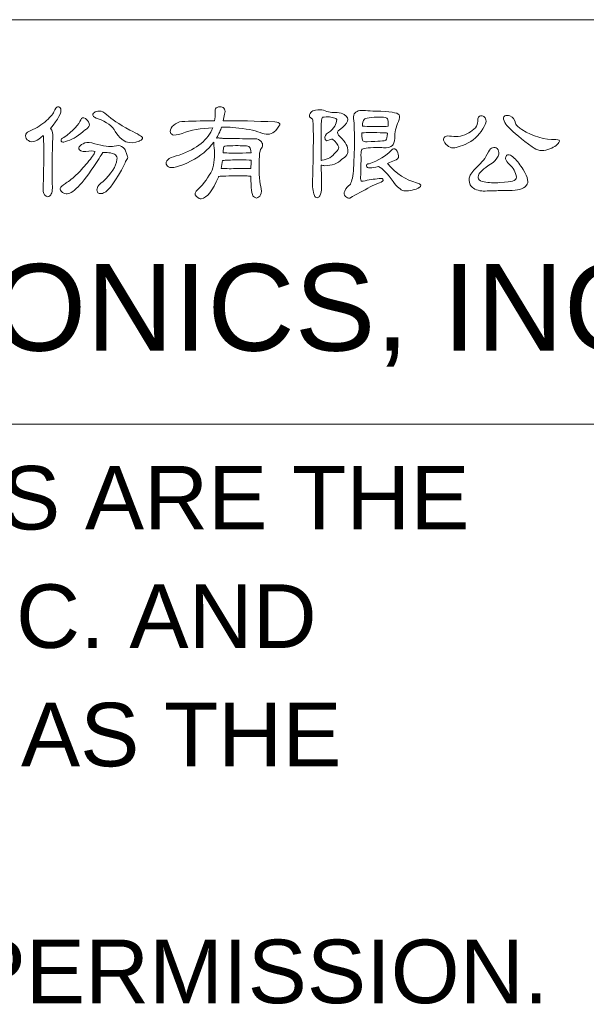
# Model space of a CAD drawing. Extents: x 758 to 1649, y -76 to 554.
# Tile 15 of 20: x 1441 to 1470, y -23 to 29. Entities that reach past the tile are written whole.
import ezdxf

# ---------------------------------------------------------------- set-up
doc = ezdxf.new("R2010")
doc.units = 0
doc.header["$LTSCALE"] = 2
doc.header["$MEASUREMENT"] = 0
doc.layers.get('0').update_dxf_attribs({"linetype": 'CONTINUOUS'})
doc.styles.add('TEXTSTYLE_1', font='ARIAL.TTF')

msp = doc.modelspace()

# ---------------------------------------------------------------- linework, layer by layer
at = {"linetype": 'Continuous', "lineweight": 5}
for p, q in [((1341.611, 28.611), (1626.611, 28.611)), ((1341.611, 7.611), (1626.611, 7.611))]:
    msp.add_line(p, q, dxfattribs=at)
for points, knots in [([(1441.992, 22.593), (1441.992, 22.59), (1441.994, 22.583), (1441.998, 22.575), (1441.998, 22.575), (1442.024, 22.01), (1442.022, 21.138), (1441.992, 19.959), (1441.992, 19.959), (1441.975, 19.737), (1441.994, 19.589), (1442.049, 19.517), (1442.049, 19.517), (1442.169, 19.398), (1442.266, 19.38), (1442.338, 19.466), (1442.338, 19.466), (1442.445, 19.573), (1442.486, 19.773), (1442.459, 20.068), (1442.459, 20.068), (1442.434, 20.889), (1442.445, 21.698), (1442.492, 22.498), (1442.492, 22.498), (1442.504, 22.689), (1442.464, 22.846), (1442.37, 22.965), (1442.37, 22.965), (1442.771, 23.456), (1442.949, 23.796), (1442.902, 23.985), (1442.902, 23.985), (1442.872, 24.066), (1442.816, 24.099), (1442.735, 24.087), (1442.735, 24.087), (1442.671, 24.07), (1442.607, 23.982), (1442.542, 23.824), (1442.542, 23.824), (1442.488, 23.696), (1442.329, 23.519), (1442.069, 23.292), (1442.069, 23.292), (1441.808, 23.083), (1441.533, 22.92), (1441.242, 22.805), (1441.242, 22.805), (1441.135, 22.775), (1441.078, 22.698), (1441.069, 22.575), (1441.069, 22.575), (1441.069, 22.472), (1441.118, 22.391), (1441.217, 22.331), (1441.217, 22.331), (1441.323, 22.263), (1441.453, 22.256), (1441.607, 22.312), (1441.607, 22.312), (1441.688, 22.355), (1441.816, 22.449), (1441.992, 22.593)], [0, 0, 0, 0, 0.0625, 0.0625, 0.0625, 0.0625, 0.125, 0.125, 0.125, 0.125, 0.1875, 0.1875, 0.1875, 0.1875, 0.25, 0.25, 0.25, 0.25, 0.3125, 0.3125, 0.3125, 0.3125, 0.375, 0.375, 0.375, 0.375, 0.4375, 0.4375, 0.4375, 0.4375, 0.5, 0.5, 0.5, 0.5, 0.5625, 0.5625, 0.5625, 0.5625, 0.625, 0.625, 0.625, 0.625, 0.6875, 0.6875, 0.6875, 0.6875, 0.75, 0.75, 0.75, 0.75, 0.8125, 0.8125, 0.8125, 0.8125, 0.875, 0.875, 0.875, 0.875, 0.9375, 0.9375, 0.9375, 0.9375, 1, 1, 1, 1]), ([(1451.102, 20.466), (1451.132, 20.483), (1451.431, 20.495), (1451.999, 20.504), (1451.999, 20.504), (1452.397, 20.508), (1452.655, 20.499), (1452.775, 20.479), (1452.775, 20.479), (1452.775, 19.863), (1452.822, 19.511), (1452.916, 19.421), (1452.916, 19.421), (1452.967, 19.378), (1453.019, 19.354), (1453.07, 19.351), (1453.07, 19.351), (1453.16, 19.367), (1453.23, 19.423), (1453.281, 19.517), (1453.281, 19.517), (1453.332, 19.624), (1453.335, 19.767), (1453.288, 19.947), (1453.288, 19.947), (1453.198, 20.254), (1453.177, 20.795), (1453.224, 21.568), (1453.224, 21.568), (1453.224, 21.722), (1453.258, 21.846), (1453.326, 21.94), (1453.326, 21.94), (1453.369, 22.008), (1453.388, 22.07), (1453.384, 22.126), (1453.384, 22.126), (1453.371, 22.194), (1453.339, 22.254), (1453.288, 22.305), (1453.288, 22.305), (1453.22, 22.386), (1453.121, 22.427), (1452.993, 22.427), (1452.993, 22.427), (1452.916, 22.427), (1452.644, 22.429), (1452.178, 22.433), (1452.178, 22.433), (1451.666, 22.438), (1451.367, 22.444), (1451.281, 22.453), (1451.281, 22.453), (1451.179, 22.465), (1451.109, 22.472), (1451.07, 22.472), (1451.07, 22.472), (1451.04, 22.472), (1451.012, 22.465), (1450.987, 22.453), (1450.987, 22.453), (1451.12, 22.696), (1451.209, 22.889), (1451.256, 23.03), (1451.256, 23.03), (1451.389, 23.046), (1451.687, 23.03), (1452.153, 22.978), (1452.153, 22.978), (1452.683, 22.922), (1453.089, 22.831), (1453.371, 22.703), (1453.371, 22.703), (1453.64, 22.613), (1453.871, 22.664), (1454.063, 22.857), (1454.063, 22.857), (1454.222, 23.041), (1454.292, 23.155), (1454.274, 23.202), (1454.274, 23.202), (1454.258, 23.258), (1454.173, 23.29), (1454.018, 23.299), (1454.018, 23.299), (1453.019, 23.35), (1452.124, 23.369), (1451.333, 23.357), (1451.333, 23.357), (1451.35, 23.485), (1451.376, 23.6), (1451.409, 23.702), (1451.409, 23.702), (1451.44, 23.81), (1451.438, 23.899), (1451.403, 23.971), (1451.403, 23.971), (1451.36, 24.036), (1451.303, 24.072), (1451.23, 24.081), (1451.23, 24.081), (1451.128, 24.094), (1451.04, 24.076), (1450.968, 24.029), (1450.968, 24.029), (1450.925, 23.987), (1450.907, 23.897), (1450.916, 23.76), (1450.916, 23.76), (1450.92, 23.644), (1450.912, 23.51), (1450.891, 23.357), (1450.891, 23.357), (1450.172, 23.357), (1449.605, 23.344), (1449.186, 23.318), (1449.186, 23.318), (1449.019, 23.305), (1448.88, 23.245), (1448.769, 23.138), (1448.769, 23.138), (1448.65, 23.032), (1448.589, 22.922), (1448.589, 22.812), (1448.589, 22.812), (1448.594, 22.73), (1448.634, 22.673), (1448.712, 22.638), (1448.712, 22.638), (1448.78, 22.595), (1448.944, 22.619), (1449.205, 22.709), (1449.205, 22.709), (1449.654, 22.875), (1450.183, 22.972), (1450.795, 22.998), (1450.795, 22.998), (1450.564, 22.382), (1449.983, 21.909), (1449.051, 21.581), (1449.051, 21.581), (1448.589, 21.479), (1448.363, 21.335), (1448.372, 21.151), (1448.372, 21.151), (1448.376, 21.084), (1448.417, 21.021), (1448.493, 20.965), (1448.493, 20.965), (1448.66, 20.863), (1449.051, 20.965), (1449.667, 21.273), (1449.667, 21.273), (1450.154, 21.521), (1450.549, 21.848), (1450.853, 22.254), (1450.853, 22.254), (1450.84, 22.185), (1450.844, 22.089), (1450.865, 21.965), (1450.865, 21.965), (1450.907, 21.517), (1450.871, 21.126), (1450.756, 20.793), (1450.756, 20.793), (1450.577, 20.434), (1450.34, 20.107), (1450.044, 19.811), (1450.044, 19.811), (1449.865, 19.658), (1449.833, 19.53), (1449.948, 19.427), (1449.948, 19.427), (1450.042, 19.338), (1450.125, 19.297), (1450.198, 19.306), (1450.198, 19.306), (1450.493, 19.356), (1450.79, 19.733), (1451.089, 20.434), (1451.089, 20.434), (1451.089, 20.447), (1451.093, 20.457), (1451.102, 20.466)], [0, 0, 0, 0, 0.021739, 0.021739, 0.021739, 0.021739, 0.043478, 0.043478, 0.043478, 0.043478, 0.065217, 0.065217, 0.065217, 0.065217, 0.086957, 0.086957, 0.086957, 0.086957, 0.108696, 0.108696, 0.108696, 0.108696, 0.130435, 0.130435, 0.130435, 0.130435, 0.152174, 0.152174, 0.152174, 0.152174, 0.173913, 0.173913, 0.173913, 0.173913, 0.195652, 0.195652, 0.195652, 0.195652, 0.217391, 0.217391, 0.217391, 0.217391, 0.23913, 0.23913, 0.23913, 0.23913, 0.26087, 0.26087, 0.26087, 0.26087, 0.282609, 0.282609, 0.282609, 0.282609, 0.304348, 0.304348, 0.304348, 0.304348, 0.326087, 0.326087, 0.326087, 0.326087, 0.347826, 0.347826, 0.347826, 0.347826, 0.369565, 0.369565, 0.369565, 0.369565, 0.391304, 0.391304, 0.391304, 0.391304, 0.413043, 0.413043, 0.413043, 0.413043, 0.434783, 0.434783, 0.434783, 0.434783, 0.456522, 0.456522, 0.456522, 0.456522, 0.478261, 0.478261, 0.478261, 0.478261, 0.5, 0.5, 0.5, 0.5, 0.521739, 0.521739, 0.521739, 0.521739, 0.543478, 0.543478, 0.543478, 0.543478, 0.565217, 0.565217, 0.565217, 0.565217, 0.586957, 0.586957, 0.586957, 0.586957, 0.608696, 0.608696, 0.608696, 0.608696, 0.630435, 0.630435, 0.630435, 0.630435, 0.652174, 0.652174, 0.652174, 0.652174, 0.673913, 0.673913, 0.673913, 0.673913, 0.695652, 0.695652, 0.695652, 0.695652, 0.717391, 0.717391, 0.717391, 0.717391, 0.73913, 0.73913, 0.73913, 0.73913, 0.76087, 0.76087, 0.76087, 0.76087, 0.782609, 0.782609, 0.782609, 0.782609, 0.804348, 0.804348, 0.804348, 0.804348, 0.826087, 0.826087, 0.826087, 0.826087, 0.847826, 0.847826, 0.847826, 0.847826, 0.869565, 0.869565, 0.869565, 0.869565, 0.891304, 0.891304, 0.891304, 0.891304, 0.913043, 0.913043, 0.913043, 0.913043, 0.934783, 0.934783, 0.934783, 0.934783, 0.956522, 0.956522, 0.956522, 0.956522, 0.978261, 0.978261, 0.978261, 0.978261, 1, 1, 1, 1]), ([(1444.228, 22.933), (1444.362, 23.01), (1444.41, 23.106), (1444.376, 23.222), (1444.376, 23.222), (1444.333, 23.337), (1444.267, 23.424), (1444.178, 23.485), (1444.178, 23.485), (1444.062, 23.553), (1443.983, 23.53), (1443.94, 23.414), (1443.94, 23.414), (1443.851, 23.171), (1443.555, 22.861), (1443.055, 22.485), (1443.055, 22.485), (1442.941, 22.454), (1442.898, 22.395), (1442.927, 22.305), (1442.927, 22.305), (1442.953, 22.25), (1443.024, 22.241), (1443.139, 22.279), (1443.139, 22.279), (1443.438, 22.357), (1443.741, 22.528), (1444.049, 22.792), (1444.049, 22.792), (1444.126, 22.861), (1444.185, 22.908), (1444.228, 22.933)], [0, 0, 0, 0, 0.125, 0.125, 0.125, 0.125, 0.25, 0.25, 0.25, 0.25, 0.375, 0.375, 0.375, 0.375, 0.5, 0.5, 0.5, 0.5, 0.625, 0.625, 0.625, 0.625, 0.75, 0.75, 0.75, 0.75, 0.875, 0.875, 0.875, 0.875, 1, 1, 1, 1]), ([(1444.837, 23.465), (1445.274, 23.307), (1445.572, 23.088), (1445.734, 22.805), (1445.734, 22.805), (1446.055, 22.267), (1446.469, 22.1), (1446.978, 22.305), (1446.978, 22.305), (1446.982, 22.31), (1446.993, 22.314), (1447.01, 22.318), (1447.01, 22.318), (1447.104, 22.361), (1447.149, 22.416), (1447.144, 22.485), (1447.144, 22.485), (1447.141, 22.536), (1446.92, 22.669), (1446.485, 22.882), (1446.485, 22.882), (1445.908, 23.194), (1445.512, 23.458), (1445.299, 23.677), (1445.299, 23.677), (1445.153, 23.81), (1445.021, 23.873), (1444.902, 23.869), (1444.902, 23.869), (1444.782, 23.865), (1444.696, 23.841), (1444.645, 23.799), (1444.645, 23.799), (1444.564, 23.73), (1444.541, 23.668), (1444.575, 23.613), (1444.575, 23.613), (1444.592, 23.57), (1444.68, 23.521), (1444.837, 23.465)], [0, 0, 0, 0, 0.1, 0.1, 0.1, 0.1, 0.2, 0.2, 0.2, 0.2, 0.3, 0.3, 0.3, 0.3, 0.4, 0.4, 0.4, 0.4, 0.5, 0.5, 0.5, 0.5, 0.6, 0.6, 0.6, 0.6, 0.7, 0.7, 0.7, 0.7, 0.8, 0.8, 0.8, 0.8, 0.9, 0.9, 0.9, 0.9, 1, 1, 1, 1]), ([(1455.982, 23.453), (1456.033, 23.209), (1456.033, 22.138), (1455.982, 20.241), (1455.982, 20.241), (1455.965, 19.943), (1455.995, 19.688), (1456.072, 19.479), (1456.072, 19.479), (1456.102, 19.401), (1456.151, 19.363), (1456.219, 19.363), (1456.219, 19.363), (1456.275, 19.363), (1456.322, 19.398), (1456.36, 19.466), (1456.36, 19.466), (1456.416, 19.573), (1456.443, 19.716), (1456.443, 19.896), (1456.443, 19.896), (1456.439, 20.318), (1456.435, 20.707), (1456.431, 21.062), (1456.431, 21.062), (1456.474, 21.049), (1456.535, 21.039), (1456.616, 21.03), (1456.616, 21.03), (1456.988, 21.034), (1457.284, 21.145), (1457.501, 21.363), (1457.501, 21.363), (1457.736, 21.504), (1457.841, 21.669), (1457.815, 21.857), (1457.815, 21.857), (1457.786, 22.1), (1457.623, 22.352), (1457.328, 22.613), (1457.328, 22.613), (1457.252, 22.72), (1457.266, 22.814), (1457.373, 22.895), (1457.373, 22.895), (1457.851, 23.216), (1457.938, 23.48), (1457.629, 23.689), (1457.629, 23.689), (1457.535, 23.745), (1457.412, 23.777), (1457.257, 23.785), (1457.257, 23.785), (1457.01, 23.781), (1456.771, 23.822), (1456.54, 23.908), (1456.54, 23.908), (1456.437, 23.938), (1456.302, 23.94), (1456.136, 23.913), (1456.136, 23.913), (1456.029, 23.897), (1455.948, 23.857), (1455.892, 23.792), (1455.892, 23.792), (1455.829, 23.711), (1455.805, 23.639), (1455.822, 23.574), (1455.822, 23.574), (1455.827, 23.548), (1455.88, 23.508), (1455.982, 23.453)], [0, 0, 0, 0, 0.055556, 0.055556, 0.055556, 0.055556, 0.111111, 0.111111, 0.111111, 0.111111, 0.166667, 0.166667, 0.166667, 0.166667, 0.222222, 0.222222, 0.222222, 0.222222, 0.277778, 0.277778, 0.277778, 0.277778, 0.333333, 0.333333, 0.333333, 0.333333, 0.388889, 0.388889, 0.388889, 0.388889, 0.444444, 0.444444, 0.444444, 0.444444, 0.5, 0.5, 0.5, 0.5, 0.555556, 0.555556, 0.555556, 0.555556, 0.611111, 0.611111, 0.611111, 0.611111, 0.666667, 0.666667, 0.666667, 0.666667, 0.722222, 0.722222, 0.722222, 0.722222, 0.777778, 0.777778, 0.777778, 0.777778, 0.833333, 0.833333, 0.833333, 0.833333, 0.888889, 0.888889, 0.888889, 0.888889, 0.944444, 0.944444, 0.944444, 0.944444, 1, 1, 1, 1]), ([(1456.431, 23.222), (1456.431, 23.341), (1456.45, 23.449), (1456.488, 23.543), (1456.488, 23.543), (1456.762, 23.585), (1456.978, 23.568), (1457.136, 23.491), (1457.136, 23.491), (1457.179, 23.487), (1457.21, 23.465), (1457.232, 23.427), (1457.232, 23.427), (1457.232, 23.183), (1457.093, 22.956), (1456.815, 22.747), (1456.815, 22.747), (1456.649, 22.671), (1456.589, 22.553), (1456.636, 22.395), (1456.636, 22.395), (1456.666, 22.314), (1456.741, 22.305), (1456.86, 22.369), (1456.86, 22.369), (1456.941, 22.412), (1456.993, 22.423), (1457.014, 22.402), (1457.014, 22.402), (1457.194, 22.281), (1457.3, 22.142), (1457.335, 21.985), (1457.335, 21.985), (1457.351, 21.929), (1457.299, 21.842), (1457.174, 21.722), (1457.174, 21.722), (1457.004, 21.487), (1456.773, 21.351), (1456.482, 21.312), (1456.482, 21.312), (1456.452, 21.308), (1456.434, 21.301), (1456.425, 21.293), (1456.425, 21.293), (1456.42, 22.156), (1456.423, 22.799), (1456.431, 23.222)], [0, 0, 0, 0, 0.083333, 0.083333, 0.083333, 0.083333, 0.166667, 0.166667, 0.166667, 0.166667, 0.25, 0.25, 0.25, 0.25, 0.333333, 0.333333, 0.333333, 0.333333, 0.416667, 0.416667, 0.416667, 0.416667, 0.5, 0.5, 0.5, 0.5, 0.583333, 0.583333, 0.583333, 0.583333, 0.666667, 0.666667, 0.666667, 0.666667, 0.75, 0.75, 0.75, 0.75, 0.833333, 0.833333, 0.833333, 0.833333, 0.916667, 0.916667, 0.916667, 0.916667, 1, 1, 1, 1]), ([(1458.853, 23.875), (1458.516, 23.931), (1458.294, 23.897), (1458.187, 23.773), (1458.187, 23.773), (1458.123, 23.705), (1458.097, 23.606), (1458.111, 23.478), (1458.111, 23.478), (1458.174, 22.875), (1458.172, 21.97), (1458.104, 20.761), (1458.104, 20.761), (1458.066, 20.376), (1458.001, 20.132), (1457.911, 20.03), (1457.911, 20.03), (1457.817, 19.988), (1457.73, 19.88), (1457.649, 19.71), (1457.649, 19.71), (1457.606, 19.616), (1457.618, 19.524), (1457.687, 19.434), (1457.687, 19.434), (1457.752, 19.369), (1457.828, 19.342), (1457.918, 19.351), (1457.918, 19.351), (1458.264, 19.542), (1458.617, 19.735), (1458.976, 19.927), (1458.976, 19.927), (1459.108, 19.992), (1459.268, 20.062), (1459.456, 20.138), (1459.456, 20.138), (1459.597, 20.194), (1459.662, 20.246), (1459.649, 20.293), (1459.649, 20.293), (1459.644, 20.361), (1459.572, 20.385), (1459.431, 20.363), (1459.431, 20.363), (1459.169, 20.333), (1458.895, 20.288), (1458.604, 20.228), (1458.604, 20.228), (1458.561, 20.224), (1458.531, 20.224), (1458.514, 20.228), (1458.514, 20.228), (1458.485, 20.246), (1458.472, 20.316), (1458.476, 20.44), (1458.476, 20.44), (1458.492, 20.777), (1458.499, 21.162), (1458.494, 21.593), (1458.494, 21.593), (1458.494, 21.739), (1458.508, 21.829), (1458.533, 21.862), (1458.533, 21.862), (1458.572, 21.927), (1458.833, 21.965), (1459.315, 21.978), (1459.315, 21.978), (1459.435, 21.983), (1459.55, 21.976), (1459.662, 21.959), (1459.662, 21.959), (1459.866, 21.942), (1460.023, 21.983), (1460.129, 22.081), (1460.129, 22.081), (1460.193, 22.136), (1460.232, 22.265), (1460.245, 22.465), (1460.245, 22.465), (1460.245, 22.747), (1460.31, 23.036), (1460.444, 23.33), (1460.444, 23.33), (1460.512, 23.476), (1460.52, 23.59), (1460.469, 23.671), (1460.469, 23.671), (1460.388, 23.79), (1459.987, 23.852), (1459.263, 23.857), (1459.263, 23.857), (1459.021, 23.869), (1458.884, 23.875), (1458.853, 23.875)], [0, 0, 0, 0, 0.041667, 0.041667, 0.041667, 0.041667, 0.083333, 0.083333, 0.083333, 0.083333, 0.125, 0.125, 0.125, 0.125, 0.166667, 0.166667, 0.166667, 0.166667, 0.208333, 0.208333, 0.208333, 0.208333, 0.25, 0.25, 0.25, 0.25, 0.291667, 0.291667, 0.291667, 0.291667, 0.333333, 0.333333, 0.333333, 0.333333, 0.375, 0.375, 0.375, 0.375, 0.416667, 0.416667, 0.416667, 0.416667, 0.458333, 0.458333, 0.458333, 0.458333, 0.5, 0.5, 0.5, 0.5, 0.541667, 0.541667, 0.541667, 0.541667, 0.583333, 0.583333, 0.583333, 0.583333, 0.625, 0.625, 0.625, 0.625, 0.666667, 0.666667, 0.666667, 0.666667, 0.708333, 0.708333, 0.708333, 0.708333, 0.75, 0.75, 0.75, 0.75, 0.791667, 0.791667, 0.791667, 0.791667, 0.833333, 0.833333, 0.833333, 0.833333, 0.875, 0.875, 0.875, 0.875, 0.916667, 0.916667, 0.916667, 0.916667, 0.958333, 0.958333, 0.958333, 0.958333, 1, 1, 1, 1]), ([(1459.886, 23.074), (1459.817, 23.061), (1459.595, 23.057), (1459.219, 23.061), (1459.219, 23.061), (1458.907, 23.061), (1458.691, 23.07), (1458.572, 23.088), (1458.572, 23.088), (1458.572, 23.245), (1458.6, 23.361), (1458.655, 23.433), (1458.655, 23.433), (1458.711, 23.51), (1459.001, 23.548), (1459.527, 23.548), (1459.527, 23.548), (1459.723, 23.545), (1459.839, 23.516), (1459.873, 23.465), (1459.873, 23.465), (1459.911, 23.414), (1459.922, 23.283), (1459.905, 23.074), (1459.905, 23.074), (1459.9, 23.079), (1459.895, 23.079), (1459.886, 23.074)], [0, 0, 0, 0, 0.142857, 0.142857, 0.142857, 0.142857, 0.285714, 0.285714, 0.285714, 0.285714, 0.428571, 0.428571, 0.428571, 0.428571, 0.571429, 0.571429, 0.571429, 0.571429, 0.714286, 0.714286, 0.714286, 0.714286, 0.857143, 0.857143, 0.857143, 0.857143, 1, 1, 1, 1]), ([(1464.555, 23.33), (1464.559, 23.224), (1464.52, 23.115), (1464.439, 23.003), (1464.439, 23.003), (1464.234, 22.781), (1463.973, 22.636), (1463.657, 22.568), (1463.657, 22.568), (1463.499, 22.538), (1463.345, 22.536), (1463.196, 22.561), (1463.196, 22.561), (1463.051, 22.579), (1462.948, 22.575), (1462.888, 22.548), (1462.888, 22.548), (1462.833, 22.523), (1462.798, 22.478), (1462.786, 22.414), (1462.786, 22.414), (1462.773, 22.333), (1462.818, 22.239), (1462.92, 22.133), (1462.92, 22.133), (1462.997, 22.055), (1463.091, 21.999), (1463.201, 21.965), (1463.201, 21.965), (1463.291, 21.927), (1463.526, 21.985), (1463.907, 22.138), (1463.907, 22.138), (1464.317, 22.322), (1464.622, 22.59), (1464.824, 22.94), (1464.824, 22.94), (1464.93, 23.106), (1464.986, 23.241), (1464.99, 23.344), (1464.99, 23.344), (1464.99, 23.438), (1464.963, 23.508), (1464.907, 23.555), (1464.907, 23.555), (1464.864, 23.597), (1464.811, 23.619), (1464.747, 23.619), (1464.747, 23.619), (1464.678, 23.615), (1464.629, 23.593), (1464.599, 23.555), (1464.599, 23.555), (1464.569, 23.503), (1464.555, 23.429), (1464.555, 23.33)], [0, 0, 0, 0, 0.071429, 0.071429, 0.071429, 0.071429, 0.142857, 0.142857, 0.142857, 0.142857, 0.214286, 0.214286, 0.214286, 0.214286, 0.285714, 0.285714, 0.285714, 0.285714, 0.357143, 0.357143, 0.357143, 0.357143, 0.428571, 0.428571, 0.428571, 0.428571, 0.5, 0.5, 0.5, 0.5, 0.571429, 0.571429, 0.571429, 0.571429, 0.642857, 0.642857, 0.642857, 0.642857, 0.714286, 0.714286, 0.714286, 0.714286, 0.785714, 0.785714, 0.785714, 0.785714, 0.857143, 0.857143, 0.857143, 0.857143, 0.928571, 0.928571, 0.928571, 0.928571, 1, 1, 1, 1]), ([(1466.137, 23.043), (1466.436, 22.743), (1466.853, 22.4), (1467.388, 22.01), (1467.388, 22.01), (1467.644, 21.806), (1467.917, 21.759), (1468.208, 21.869), (1468.208, 21.869), (1468.489, 21.963), (1468.677, 22.083), (1468.772, 22.228), (1468.772, 22.228), (1468.84, 22.335), (1468.789, 22.386), (1468.618, 22.382), (1468.618, 22.382), (1468.029, 22.369), (1467.44, 22.543), (1466.855, 22.902), (1466.855, 22.902), (1466.778, 22.953), (1466.714, 23), (1466.663, 23.043), (1466.663, 23.043), (1466.586, 23.111), (1466.541, 23.175), (1466.528, 23.234), (1466.528, 23.234), (1466.485, 23.427), (1466.388, 23.553), (1466.234, 23.613), (1466.234, 23.613), (1466.126, 23.651), (1466.035, 23.651), (1465.958, 23.613), (1465.958, 23.613), (1465.889, 23.57), (1465.879, 23.487), (1465.926, 23.363), (1465.926, 23.363), (1465.969, 23.243), (1466.039, 23.137), (1466.137, 23.043)], [0, 0, 0, 0, 0.090909, 0.090909, 0.090909, 0.090909, 0.181818, 0.181818, 0.181818, 0.181818, 0.272727, 0.272727, 0.272727, 0.272727, 0.363636, 0.363636, 0.363636, 0.363636, 0.454545, 0.454545, 0.454545, 0.454545, 0.545455, 0.545455, 0.545455, 0.545455, 0.636364, 0.636364, 0.636364, 0.636364, 0.727273, 0.727273, 0.727273, 0.727273, 0.818182, 0.818182, 0.818182, 0.818182, 0.909091, 0.909091, 0.909091, 0.909091, 1, 1, 1, 1]), ([(1458.559, 22.728), (1458.79, 22.758), (1459.166, 22.761), (1459.687, 22.734), (1459.687, 22.734), (1459.79, 22.734), (1459.852, 22.727), (1459.873, 22.709), (1459.873, 22.709), (1459.855, 22.517), (1459.828, 22.397), (1459.79, 22.35), (1459.79, 22.35), (1459.725, 22.32), (1459.4, 22.295), (1458.815, 22.273), (1458.815, 22.273), (1458.696, 22.269), (1458.619, 22.284), (1458.584, 22.318), (1458.584, 22.318), (1458.559, 22.344), (1458.544, 22.48), (1458.539, 22.728), (1458.539, 22.728), (1458.544, 22.728), (1458.55, 22.728), (1458.559, 22.728)], [0, 0, 0, 0, 0.142857, 0.142857, 0.142857, 0.142857, 0.285714, 0.285714, 0.285714, 0.285714, 0.428571, 0.428571, 0.428571, 0.428571, 0.571429, 0.571429, 0.571429, 0.571429, 0.714286, 0.714286, 0.714286, 0.714286, 0.857143, 0.857143, 0.857143, 0.857143, 1, 1, 1, 1]), ([(1444.678, 21.773), (1444.673, 21.769), (1444.671, 21.759), (1444.671, 21.741), (1444.671, 21.741), (1444.64, 21.647), (1444.512, 21.461), (1444.286, 21.183), (1444.286, 21.183), (1444.068, 20.923), (1443.874, 20.712), (1443.703, 20.549), (1443.703, 20.549), (1443.443, 20.314), (1443.255, 20.167), (1443.139, 20.107), (1443.139, 20.107), (1442.994, 20.013), (1442.904, 19.927), (1442.869, 19.851), (1442.869, 19.851), (1442.853, 19.795), (1442.891, 19.724), (1442.985, 19.639), (1442.985, 19.639), (1443.075, 19.583), (1443.156, 19.56), (1443.228, 19.569), (1443.228, 19.569), (1443.562, 19.585), (1444.12, 20.199), (1444.902, 21.407), (1444.902, 21.407), (1444.965, 21.541), (1445.021, 21.631), (1445.068, 21.678), (1445.068, 21.678), (1445.073, 21.69), (1445.077, 21.705), (1445.081, 21.722), (1445.081, 21.722), (1445.402, 21.722), (1445.622, 21.678), (1445.741, 21.588), (1445.741, 21.588), (1445.81, 21.532), (1445.835, 21.451), (1445.819, 21.344), (1445.819, 21.344), (1445.779, 20.997), (1445.534, 20.615), (1445.081, 20.196), (1445.081, 20.196), (1444.846, 20.03), (1444.748, 19.867), (1444.786, 19.71), (1444.786, 19.71), (1444.803, 19.641), (1444.837, 19.6), (1444.889, 19.587), (1444.889, 19.587), (1444.957, 19.571), (1445.036, 19.579), (1445.126, 19.613), (1445.126, 19.613), (1445.408, 19.746), (1445.769, 20.246), (1446.209, 21.113), (1446.209, 21.113), (1446.247, 21.216), (1446.288, 21.293), (1446.331, 21.344), (1446.331, 21.344), (1446.357, 21.373), (1446.371, 21.412), (1446.375, 21.459), (1446.375, 21.459), (1446.375, 21.472), (1446.339, 21.588), (1446.267, 21.806), (1446.267, 21.806), (1446.254, 21.869), (1446.182, 21.944), (1446.049, 22.03), (1446.049, 22.03), (1445.967, 22.086), (1445.844, 22.089), (1445.677, 22.043), (1445.677, 22.043), (1445.447, 21.999), (1445.111, 22.041), (1444.671, 22.164), (1444.671, 22.164), (1444.44, 22.241), (1444.27, 22.261), (1444.158, 22.222), (1444.158, 22.222), (1444.017, 22.158), (1443.919, 22.088), (1443.863, 22.01), (1443.863, 22.01), (1443.799, 21.929), (1443.822, 21.859), (1443.934, 21.799), (1443.934, 21.799), (1444.015, 21.769), (1444.104, 21.761), (1444.203, 21.773), (1444.203, 21.773), (1444.438, 21.799), (1444.596, 21.799), (1444.678, 21.773)], [0, 0, 0, 0, 0.035714, 0.035714, 0.035714, 0.035714, 0.071429, 0.071429, 0.071429, 0.071429, 0.107143, 0.107143, 0.107143, 0.107143, 0.142857, 0.142857, 0.142857, 0.142857, 0.178571, 0.178571, 0.178571, 0.178571, 0.214286, 0.214286, 0.214286, 0.214286, 0.25, 0.25, 0.25, 0.25, 0.285714, 0.285714, 0.285714, 0.285714, 0.321429, 0.321429, 0.321429, 0.321429, 0.357143, 0.357143, 0.357143, 0.357143, 0.392857, 0.392857, 0.392857, 0.392857, 0.428571, 0.428571, 0.428571, 0.428571, 0.464286, 0.464286, 0.464286, 0.464286, 0.5, 0.5, 0.5, 0.5, 0.535714, 0.535714, 0.535714, 0.535714, 0.571429, 0.571429, 0.571429, 0.571429, 0.607143, 0.607143, 0.607143, 0.607143, 0.642857, 0.642857, 0.642857, 0.642857, 0.678571, 0.678571, 0.678571, 0.678571, 0.714286, 0.714286, 0.714286, 0.714286, 0.75, 0.75, 0.75, 0.75, 0.785714, 0.785714, 0.785714, 0.785714, 0.821429, 0.821429, 0.821429, 0.821429, 0.857143, 0.857143, 0.857143, 0.857143, 0.892857, 0.892857, 0.892857, 0.892857, 0.928571, 0.928571, 0.928571, 0.928571, 0.964286, 0.964286, 0.964286, 0.964286, 1, 1, 1, 1]), ([(1452.102, 21.683), (1451.718, 21.683), (1451.461, 21.69), (1451.333, 21.703), (1451.333, 21.703), (1451.333, 21.861), (1451.348, 21.963), (1451.378, 22.01), (1451.378, 22.01), (1451.407, 22.048), (1451.564, 22.068), (1451.846, 22.068), (1451.846, 22.068), (1452.23, 22.072), (1452.485, 22.066), (1452.608, 22.048), (1452.608, 22.048), (1452.651, 22.036), (1452.683, 22.019), (1452.705, 21.998), (1452.705, 21.998), (1452.747, 21.942), (1452.777, 21.842), (1452.794, 21.696), (1452.794, 21.696), (1452.675, 21.692), (1452.444, 21.687), (1452.102, 21.683)], [0, 0, 0, 0, 0.142857, 0.142857, 0.142857, 0.142857, 0.285714, 0.285714, 0.285714, 0.285714, 0.428571, 0.428571, 0.428571, 0.428571, 0.571429, 0.571429, 0.571429, 0.571429, 0.714286, 0.714286, 0.714286, 0.714286, 0.857143, 0.857143, 0.857143, 0.857143, 1, 1, 1, 1]), ([(1459.398, 20.985), (1459.617, 20.882), (1459.873, 20.622), (1460.168, 20.203), (1460.168, 20.203), (1460.364, 19.921), (1460.548, 19.763), (1460.718, 19.728), (1460.718, 19.728), (1460.928, 19.703), (1461.176, 19.746), (1461.462, 19.856), (1461.462, 19.856), (1461.475, 19.869), (1461.488, 19.876), (1461.501, 19.876), (1461.501, 19.876), (1461.672, 19.979), (1461.633, 20.068), (1461.386, 20.145), (1461.386, 20.145), (1460.83, 20.277), (1460.328, 20.609), (1459.879, 21.138), (1459.879, 21.138), (1460.007, 21.216), (1460.125, 21.267), (1460.232, 21.293), (1460.232, 21.293), (1460.377, 21.335), (1460.449, 21.416), (1460.449, 21.536), (1460.449, 21.536), (1460.433, 21.656), (1460.39, 21.759), (1460.321, 21.844), (1460.321, 21.844), (1460.227, 21.938), (1460.144, 21.934), (1460.072, 21.831), (1460.072, 21.831), (1459.803, 21.532), (1459.416, 21.299), (1458.911, 21.132), (1458.911, 21.132), (1458.808, 21.132), (1458.764, 21.087), (1458.777, 20.997), (1458.777, 20.997), (1458.781, 20.942), (1458.848, 20.916), (1458.976, 20.921), (1458.976, 20.921), (1459.082, 20.921), (1459.223, 20.942), (1459.398, 20.985)], [0, 0, 0, 0, 0.071429, 0.071429, 0.071429, 0.071429, 0.142857, 0.142857, 0.142857, 0.142857, 0.214286, 0.214286, 0.214286, 0.214286, 0.285714, 0.285714, 0.285714, 0.285714, 0.357143, 0.357143, 0.357143, 0.357143, 0.428571, 0.428571, 0.428571, 0.428571, 0.5, 0.5, 0.5, 0.5, 0.571429, 0.571429, 0.571429, 0.571429, 0.642857, 0.642857, 0.642857, 0.642857, 0.714286, 0.714286, 0.714286, 0.714286, 0.785714, 0.785714, 0.785714, 0.785714, 0.857143, 0.857143, 0.857143, 0.857143, 0.928571, 0.928571, 0.928571, 0.928571, 1, 1, 1, 1]), ([(1464.862, 21.324), (1464.743, 21.183), (1464.649, 21.084), (1464.58, 21.023), (1464.58, 21.023), (1464.349, 20.801), (1464.203, 20.62), (1464.144, 20.479), (1464.144, 20.479), (1464.089, 20.346), (1464.095, 20.201), (1464.163, 20.042), (1464.163, 20.042), (1464.232, 19.898), (1464.403, 19.791), (1464.676, 19.722), (1464.676, 19.722), (1464.741, 19.71), (1465.026, 19.712), (1465.535, 19.728), (1465.535, 19.728), (1465.612, 19.741), (1465.826, 19.748), (1466.176, 19.748), (1466.176, 19.748), (1466.42, 19.744), (1466.603, 19.761), (1466.727, 19.799), (1466.727, 19.799), (1466.873, 19.829), (1466.996, 19.901), (1467.099, 20.017), (1467.099, 20.017), (1467.155, 20.085), (1467.171, 20.177), (1467.15, 20.293), (1467.15, 20.293), (1467.12, 20.438), (1467.041, 20.615), (1466.913, 20.824), (1466.913, 20.824), (1466.768, 21.068), (1466.615, 21.268), (1466.458, 21.427), (1466.458, 21.427), (1466.364, 21.521), (1466.274, 21.577), (1466.189, 21.593), (1466.189, 21.593), (1466.12, 21.607), (1466.073, 21.593), (1466.048, 21.555), (1466.048, 21.555), (1466.018, 21.512), (1466.005, 21.454), (1466.009, 21.382), (1466.009, 21.382), (1466.026, 21.301), (1466.09, 21.203), (1466.202, 21.087), (1466.202, 21.087), (1466.407, 20.921), (1466.528, 20.701), (1466.567, 20.427), (1466.567, 20.427), (1466.579, 20.333), (1466.512, 20.266), (1466.362, 20.228), (1466.362, 20.228), (1466.272, 20.199), (1466.056, 20.174), (1465.714, 20.152), (1465.714, 20.152), (1465.402, 20.134), (1465.129, 20.145), (1464.894, 20.183), (1464.894, 20.183), (1464.727, 20.214), (1464.629, 20.266), (1464.599, 20.344), (1464.599, 20.344), (1464.573, 20.412), (1464.58, 20.495), (1464.618, 20.594), (1464.618, 20.594), (1464.712, 20.748), (1464.96, 20.949), (1465.362, 21.196), (1465.362, 21.196), (1465.521, 21.342), (1465.616, 21.485), (1465.651, 21.626), (1465.651, 21.626), (1465.667, 21.741), (1465.64, 21.837), (1465.568, 21.914), (1465.568, 21.914), (1465.499, 21.97), (1465.42, 21.987), (1465.33, 21.965), (1465.33, 21.965), (1465.248, 21.949), (1465.176, 21.878), (1465.111, 21.754), (1465.111, 21.754), (1465.022, 21.57), (1464.939, 21.427), (1464.862, 21.324)], [0, 0, 0, 0, 0.037037, 0.037037, 0.037037, 0.037037, 0.074074, 0.074074, 0.074074, 0.074074, 0.111111, 0.111111, 0.111111, 0.111111, 0.148148, 0.148148, 0.148148, 0.148148, 0.185185, 0.185185, 0.185185, 0.185185, 0.222222, 0.222222, 0.222222, 0.222222, 0.259259, 0.259259, 0.259259, 0.259259, 0.296296, 0.296296, 0.296296, 0.296296, 0.333333, 0.333333, 0.333333, 0.333333, 0.37037, 0.37037, 0.37037, 0.37037, 0.407407, 0.407407, 0.407407, 0.407407, 0.444444, 0.444444, 0.444444, 0.444444, 0.481481, 0.481481, 0.481481, 0.481481, 0.518519, 0.518519, 0.518519, 0.518519, 0.555556, 0.555556, 0.555556, 0.555556, 0.592593, 0.592593, 0.592593, 0.592593, 0.62963, 0.62963, 0.62963, 0.62963, 0.666667, 0.666667, 0.666667, 0.666667, 0.703704, 0.703704, 0.703704, 0.703704, 0.740741, 0.740741, 0.740741, 0.740741, 0.777778, 0.777778, 0.777778, 0.777778, 0.814815, 0.814815, 0.814815, 0.814815, 0.851852, 0.851852, 0.851852, 0.851852, 0.888889, 0.888889, 0.888889, 0.888889, 0.925926, 0.925926, 0.925926, 0.925926, 0.962963, 0.962963, 0.962963, 0.962963, 1, 1, 1, 1]), ([(1451.999, 20.876), (1451.649, 20.871), (1451.393, 20.876), (1451.23, 20.889), (1451.23, 20.889), (1451.261, 21.03), (1451.286, 21.167), (1451.308, 21.299), (1451.308, 21.299), (1451.311, 21.299), (1451.322, 21.299), (1451.339, 21.299), (1451.339, 21.299), (1451.447, 21.316), (1451.7, 21.326), (1452.102, 21.331), (1452.102, 21.331), (1452.452, 21.335), (1452.681, 21.329), (1452.788, 21.312), (1452.788, 21.312), (1452.783, 21.171), (1452.779, 21.03), (1452.775, 20.889), (1452.775, 20.889), (1452.633, 20.885), (1452.375, 20.88), (1451.999, 20.876)], [0, 0, 0, 0, 0.142857, 0.142857, 0.142857, 0.142857, 0.285714, 0.285714, 0.285714, 0.285714, 0.428571, 0.428571, 0.428571, 0.428571, 0.571429, 0.571429, 0.571429, 0.571429, 0.714286, 0.714286, 0.714286, 0.714286, 0.857143, 0.857143, 0.857143, 0.857143, 1, 1, 1, 1])]:
    msp.add_open_spline(points, degree=3, knots=knots, dxfattribs=at)

# ---------------------------------------------------------------- texts
at = {"linetype": 'Continuous', "lineweight": 5, "style": 'TEXTSTYLE_1'}
for s, height, p in [('DELTA ELECTRONICS, INC. ', 4.5, (1392.532, 11.422)), ('THESE DRAWINGS AND SPECIFICATIONS ARE THE', 3.3, (1350.161, 2.136)), ('PROPERTY OF DELTA ELECTRONICS, INC. AND', 3.3, (1350.161, -4.014)), ('SHALL NOT BE REPRODUCED OR USED AS THE', 3.3, (1350.161, -10.164)), ('APPARATUSES OR DEVICES WITHOUT PERMISSION.', 3.3, (1350.161, -22.464))]:
    msp.add_text(s, height=height, dxfattribs=at).set_placement(p)

doc.saveas('drawing.dxf')
